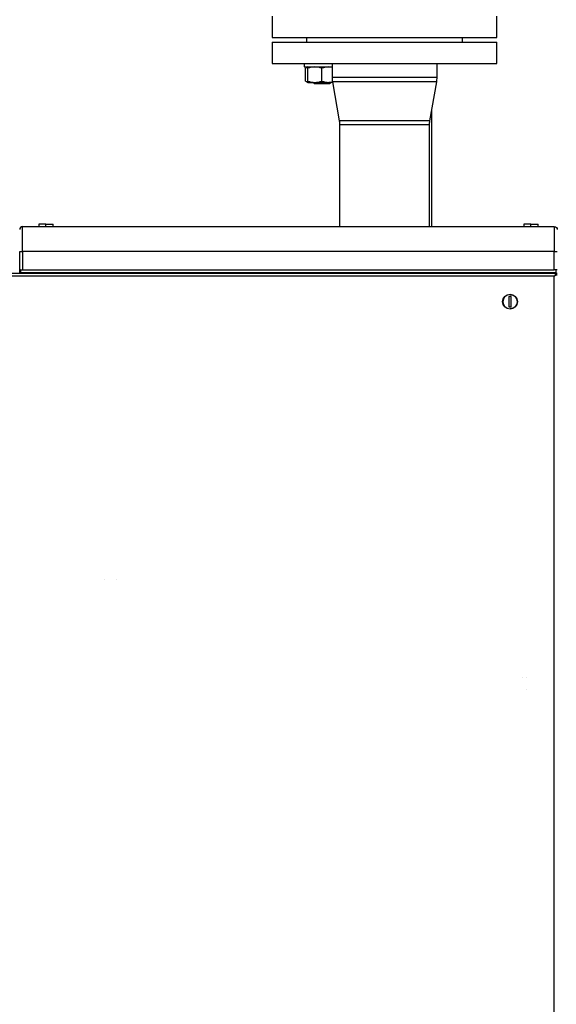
# Model space of a CAD drawing. Header units: millimetres. Extents: x 158 to 846, y 86 to 749.
# Tile 78 of 95: x 748 to 793, y 558 to 641. Entities that reach past the tile are written whole.
import ezdxf

# ---------------------------------------------------------------- set-up
doc = ezdxf.new("R2010")
doc.units = ezdxf.units.MM
doc.layers.add('1', color=7, linetype='CONTINUOUS', true_color=0xffffff)

msp = doc.modelspace()

# ---------------------------------------------------------------- linework, layer by layer
at = {"layer": '1', "color": 7, "linetype": 'Continuous'}
for p, q in [((769.028, 641.709), (769.028, 639.909)), ((788.028, 639.909), (788.028, 641.709)), ((769.028, 639.909), (788.028, 639.909)), ((771.928, 639.909), (771.928, 639.509)), ((785.128, 639.509), (785.128, 639.909)), ((769.028, 639.509), (769.028, 637.709)), ((769.028, 639.509), (778.528, 639.509)), ((778.528, 639.509), (788.028, 639.509)), ((788.028, 637.709), (788.028, 639.509)), ((769.028, 637.709), (778.528, 637.709)), ((771.725, 637.709), (771.725, 637.409)), ((771.725, 637.409), (773.225, 637.409)), ((772.025, 637.409), (771.839, 637.302)), ((771.839, 636.216), (771.839, 637.302)), ((772.025, 636.216), (772.025, 637.302)), ((773.225, 637.409), (774.083, 637.409)), ((773.225, 636.216), (773.225, 637.302)), ((774.083, 637.709), (774.083, 636.509)), ((778.528, 637.709), (788.028, 637.709)), ((782.973, 636.509), (782.973, 637.709)), ((771.839, 636.216), (772.025, 636.109)), ((772.025, 636.109), (772.625, 636.109)), ((772.475, 636.109), (772.575, 636.009)), ((772.575, 636.009), (773.225, 636.009)), ((772.625, 636.109), (773.825, 636.109)), ((773.225, 636.009), (773.875, 636.009)), ((774.123, 636.109), (773.825, 636.109)), ((773.875, 636.009), (773.975, 636.109)), ((774.113, 636.164), (774.693, 632.855)), ((782.363, 632.855), (782.943, 636.164)), ((782.54, 623.909), (782.54, 633.865)), ((774.723, 632.509), (774.723, 623.909)), ((782.333, 623.908), (782.333, 632.509)), ((747.895, 623.909), (792.895, 623.909)), ((749.27, 624.109), (749.27, 623.909)), ((749.87, 624.109), (749.27, 624.109)), ((749.87, 624.109), (750.47, 624.109)), ((750.47, 623.909), (750.47, 624.109)), ((790.32, 624.109), (790.32, 623.909)), ((790.92, 624.109), (790.32, 624.109)), ((790.92, 624.109), (791.52, 624.109)), ((791.52, 623.909), (791.52, 624.109)), ((747.645, 620.259), (747.645, 621.809)), ((702.195, 619.959), (792.995, 619.959)), ((747.645, 620.159), (747.645, 620.259)), ((747.725, 620.159), (747.645, 620.159)), ((747.645, 620.109), (747.645, 620.159)), ((747.645, 620.009), (747.645, 620.109)), ((747.725, 620.009), (747.645, 620.009)), ((747.725, 620.259), (747.725, 620.009)), ((747.725, 620.259), (747.895, 620.259)), ((793.065, 620.009), (747.725, 620.009)), ((749.289, 619.959), (749.296, 619.969)), ((750.445, 619.969), (750.452, 619.959)), ((751.085, 619.959), (751.085, 620.009)), ((752.205, 619.959), (752.205, 620.009)), ((754.825, 620.009), (754.825, 619.959)), ((755.625, 619.959), (755.625, 620.009)), ((757.64, 620.009), (757.635, 619.959)), ((758.555, 619.959), (758.551, 620.009)), ((764.44, 620.009), (764.435, 619.959)), ((765.355, 619.959), (765.351, 620.009)), ((774.723, 620.009), (774.723, 619.958)), ((782.333, 619.958), (782.333, 620.008)), ((782.54, 619.96), (782.54, 620.009)), ((785.165, 620.009), (785.165, 619.959)), ((785.965, 619.959), (785.965, 620.009)), ((789.545, 620.009), (789.545, 619.959)), ((790.695, 619.959), (790.695, 620.009)), ((793.065, 620.259), (792.895, 620.259)), ((792.895, 619.959), (792.895, 620.009)), ((792.945, 619.997), (792.895, 620.002)), ((792.995, 619.859), (792.895, 619.709)), ((793.045, 619.809), (792.895, 619.709)), ((792.945, 619.959), (792.945, 619.997)), ((792.995, 619.959), (792.995, 619.859)), ((792.995, 619.959), (793.045, 619.959)), ((792.995, 619.859), (793.045, 619.859)), ((793.045, 619.959), (793.145, 619.959)), ((793.145, 619.859), (793.045, 619.859)), ((793.145, 619.809), (793.045, 619.809)), ((793.065, 620.009), (793.065, 620.259)), ((789.245, 618.009), (789.045, 618.009)), ((789.045, 618.009), (789.045, 617.109)), ((789.245, 617.109), (789.245, 618.009)), ((789.045, 617.109), (789.245, 617.109)), ((754.845, 594.045), (754.845, 594.042)), ((754.845, 594.045), (754.845, 594.042)), ((755.845, 594.045), (755.845, 594.042)), ((755.845, 594.045), (755.845, 594.042)), ((790.239, 585.759), (790.238, 585.759)), ((790.239, 585.759), (790.238, 585.759)), ((790.539, 585.759), (790.539, 585.759)), ((790.539, 585.759), (790.539, 585.759)), ((790.542, 584.759), (790.542, 584.759)), ((790.542, 584.759), (790.542, 584.759))]:
    msp.add_line(p, q, dxfattribs=at)
at = {"layer": '1', "color": 252, "linetype": 'Continuous'}
for p, q in [((782.973, 636.509), (774.083, 636.509)), ((772.5, 636.084), (772.5, 636.109)), ((773.95, 636.084), (773.95, 636.109)), ((782.943, 636.164), (774.113, 636.164)), ((778.528, 632.855), (774.693, 632.855)), ((782.333, 632.509), (774.723, 632.509)), ((782.363, 632.855), (778.528, 632.855)), ((747.895, 621.809), (747.895, 623.909)), ((749.87, 623.909), (749.87, 624.109)), ((790.92, 623.909), (790.92, 624.109)), ((792.895, 623.909), (792.895, 621.809)), ((747.645, 621.809), (747.895, 621.809)), ((792.895, 621.809), (747.895, 621.809)), ((747.895, 621.809), (747.895, 620.259)), ((792.895, 621.809), (793.145, 621.809)), ((792.895, 620.259), (792.895, 621.809)), ((792.895, 619.709), (702.295, 619.709)), ((747.645, 620.109), (747.725, 620.109)), ((747.895, 620.259), (792.895, 620.259)), ((792.895, 510.009), (792.895, 619.709)), ((793.045, 619.859), (793.045, 619.959))]:
    msp.add_line(p, q, dxfattribs=at)
at = {"layer": '1', "color": 7, "linetype": 'Continuous'}
msp.add_circle((789.145, 617.559), 0.625, dxfattribs=at)
for centre, radius, start, end in [((776.083, 636.509), 2, 180, 189.93948), ((780.973, 636.509), 2, 350.06052, 0), ((747.895, 623.659), 0.25, 90, 180), ((764.895, 619.204), 0.83, 104.09576, 114.5396), ((764.895, 619.204), 0.83, 65.46043, 75.90428), ((792.24, 619.559), 0.83, 28.79909, 31.84741), ((789.145, 617.559), 0.6, 90, 270)]:
    msp.add_arc(centre, radius, start, end, dxfattribs=at)
at = {"layer": '1', "color": 7, "linetype": 'Continuous', "extrusion": (0, 0, -1)}
for centre, radius, start, end in [((-772.723, 632.509), 2, 170.06052, 180), ((-784.333, 632.509), 2, 0, 9.93948), ((-792.895, 623.659), 0.25, 90, 180), ((-749.374, 619.914), 0.0952, 35.04193, 90), ((-750.367, 619.914), 0.0952, 90, 144.95807), ((-789.145, 617.559), 0.6, 90, 270)]:
    msp.add_arc(centre, radius, start, end, dxfattribs=at)
at = {"layer": '1', "color": 7, "linetype": 'Continuous'}
for centre, major_axis, ratio, start_param, end_param in [((764.871, 619.204), (0, 0.83), 0.383049, 0.243974, 0.302497), ((764.934, 619.251), (-0.636, 0.522), 0.837182, 5.456095, 5.520512), ((764.92, 619.204), (0, -0.83), 0.383049, 3.385566, 3.44409), ((764.885, 619.204), (0, 0.83), 0.923728, 5.980688, 6.039213), ((764.906, 619.204), (0, -0.83), 0.923728, 2.839095, 2.89762), ((764.803, 619.251), (-0.371, -0.735), 0.34716, 3.282873, 3.34729)]:
    msp.add_ellipse(centre, major_axis=major_axis, ratio=ratio, start_param=start_param, end_param=end_param, dxfattribs=at)
for points in [[(772.025, 637.385), (771.962, 637.366), (771.9, 637.337), (771.839, 637.302)], [(772.025, 637.302), (772.025, 637.367), (772.025, 637.409), (772.025, 637.409)], [(772.625, 637.409), (772.421, 637.409), (772.221, 637.367), (772.025, 637.302)], [(773.225, 637.302), (773.029, 637.368), (772.829, 637.409), (772.625, 637.409)], [(773.825, 637.409), (773.621, 637.409), (773.421, 637.367), (773.225, 637.302)], [(774.083, 637.388), (773.998, 637.402), (773.912, 637.409), (773.825, 637.409)], [(771.839, 636.216), (771.901, 636.181), (771.963, 636.153), (772.025, 636.134)], [(772.025, 636.109), (772.025, 636.109), (772.025, 636.151), (772.025, 636.216)], [(772.025, 636.216), (772.221, 636.151), (772.421, 636.109), (772.625, 636.109)], [(772.625, 636.109), (772.829, 636.109), (773.029, 636.151), (773.225, 636.216)], [(773.225, 636.216), (773.421, 636.151), (773.621, 636.109), (773.825, 636.109)], [(773.825, 636.109), (773.924, 636.109), (774.021, 636.119), (774.118, 636.137)], [(747.725, 620.259), (747.675, 620.259), (747.646, 620.259), (747.645, 620.259)], [(793.145, 620.259), (793.145, 620.259), (793.116, 620.259), (793.065, 620.259)]]:
    msp.add_open_spline(points, degree=3, dxfattribs=at)

doc.saveas('drawing.dxf')
